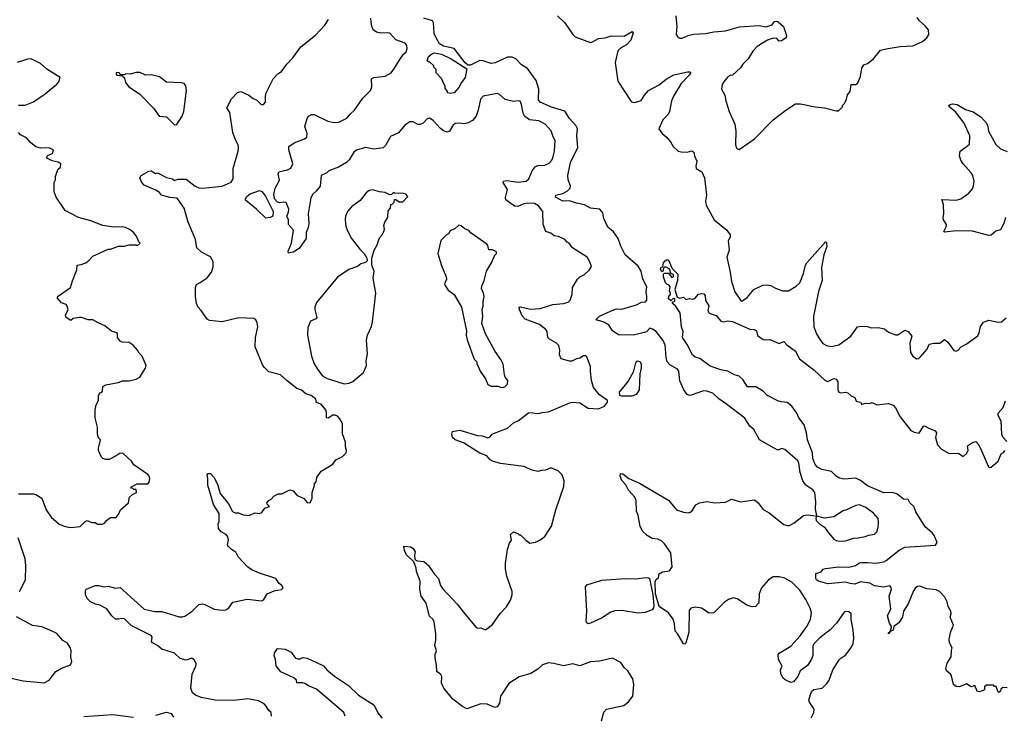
# Model space of a CAD drawing. Extents: x 2220520 to 2384350, y 721165 to 893491.
# Tile 226 of 256: x 2303136 to 2311589, y 844172 to 850142. Entities that reach past the tile are written whole.
import ezdxf

# ---------------------------------------------------------------- set-up
doc = ezdxf.new("R2010")
doc.units = 0

msp = doc.modelspace()

# ---------------------------------------------------------------- linework, layer by layer
at = {"layer": '0CON20XD'}
for points in [[(2305296.7, 844165), (2305295.9, 844195.9), (2305273.9, 844213.9), (2305251.7, 844251.7), (2305235, 844270), (2305185, 844296.2), (2305095, 844312), (2304975, 844299.2), (2304815, 844300.8), (2304695, 844324), (2304644.3, 844344.3), (2304618.8, 844365), (2304604.2, 844405), (2304616, 844525), (2304648.8, 844595), (2304650, 844615), (2304636.1, 844646.1), (2304615, 844661.2), (2304565, 844646.2), (2304515, 844660), (2304465, 844706), (2304355, 844738.5), (2304320.2, 844770.2), (2304276, 844795), (2304268, 844805), (2304269.2, 844820.8), (2304273.6, 844843.6), (2304265, 844856.7), (2304092.2, 844942.2), (2304035, 844999.2), (2304015.9, 845004.1), (2303985, 844996), (2303957.5, 844997.5), (2303927, 845027), (2303883.3, 845085), (2303825, 845118), (2303786.1, 845126.1), (2303742.5, 845145), (2303714.2, 845174.2), (2303700, 845205), (2303700, 845245), (2303710, 845255), (2303785, 845286.2), (2303815, 845286.2), (2303855, 845273.8), (2303895, 845280), (2303957.7, 845262.3), (2303999.3, 845269.3), (2304205, 845083.1), (2304295, 845061.9), (2304355, 845062.2), (2304505, 845017.9), (2304533.5, 845016.5), (2304555, 845022.9), (2304615, 845062), (2304644.2, 845095), (2304675, 845122.5), (2304705, 845128), (2304725, 845124), (2304805, 845084.3), (2304874.5, 845074.5), (2304905, 845077.1), (2304932, 845095), (2304966.1, 845143.9), (2305087.7, 845167.7), (2305215, 845153.3), (2305232.5, 845165), (2305260, 845215), (2305320.7, 845239.3), (2305385, 845252.5), (2305397.5, 845265), (2305386.4, 845286.4), (2305363.6, 845303.6), (2305336.1, 845346.1), (2305195, 845392.5), (2305135, 845417.5), (2305093.9, 845443.9), (2305010.7, 845530.7), (2304992.7, 845572.7), (2304954.4, 845594.4), (2304929.7, 845619.7), (2304921.2, 845635), (2304928, 845675), (2304924, 845705), (2304908.8, 845725), (2304866.1, 845746.1), (2304842.5, 845775), (2304840, 845815), (2304847.5, 845835), (2304847.5, 845905), (2304800.3, 845980.3), (2304751.7, 846148.3), (2304751.2, 846205), (2304744, 846235), (2304755, 846246.7), (2304775, 846247.5), (2304804, 846215), (2304835, 846156.7), (2304856.6, 846076.6), (2304927.6, 845987.6), (2304962.1, 845922.1), (2304985, 845910.8), (2305015, 845909.2), (2305055, 845892), (2305105, 845888), (2305155, 845908.8), (2305195, 845903.8), (2305215, 845911.2), (2305240.7, 845949.3), (2305280, 845965), (2305260, 845985), (2305257.5, 845995), (2305273.6, 846016.4), (2305295, 846027.5), (2305317, 846053), (2305355, 846072.5), (2305386.4, 846073.6), (2305455, 846107.5), (2305485, 846097.5), (2305515, 846062.5), (2305575, 846032.5), (2305605, 845997.5), (2305630, 845995), (2305647.5, 846035), (2305647.5, 846085), (2305667.5, 846145), (2305663, 846157), (2305680, 846175), (2305688.3, 846211.7), (2305725, 846267.5), (2305825, 846327.5), (2305850, 846365), (2305906.1, 846393.9), (2305937.5, 846425), (2305942.5, 846445), (2305933.3, 846475), (2305932.5, 846515), (2305907, 846587), (2305906.7, 846675), (2305885, 846716.7), (2305865, 846738.8), (2305845, 846748.8), (2305825, 846748.8), (2305785, 846722.5), (2305770, 846725), (2305770, 846775), (2305764.2, 846794.2), (2305725, 846842.5), (2305685, 846857.5), (2305677.5, 846885), (2305665, 846897.5), (2305637, 846917), (2305591.7, 846931.7), (2305555, 846962.5), (2305515.9, 846975.9), (2305431.2, 847041.2), (2305375, 847093.3), (2305275, 847120.8), (2305237, 847157), (2305223.3, 847175), (2305156.7, 847335), (2305160, 847415), (2305181.2, 847505), (2305175, 847540), (2305162.5, 847565), (2305145, 847576.2), (2305015.9, 847584.1), (2304875, 847550), (2304765, 847561.4), (2304745, 847570.8), (2304694.6, 847645), (2304665, 847677.1), (2304653.6, 847705), (2304645.6, 847765), (2304645.7, 847844.3), (2304655, 847870), (2304685, 847886.7), (2304745, 847926.7), (2304783.3, 847975), (2304798.3, 848021.7), (2304796.1, 848066.1), (2304775, 848106.2), (2304697.7, 848147.7), (2304656.7, 848185), (2304645.8, 848255), (2304583.1, 848405), (2304548.8, 848525), (2304489, 848609), (2304425.3, 848615.3), (2304353.8, 848635), (2304335, 848658), (2304305, 848680), (2304203.2, 848723.2), (2304184.5, 848744.5), (2304168, 848785), (2304177.5, 848805), (2304245, 848841.2), (2304265, 848846.2), (2304303, 848823), (2304315, 848826.7), (2304335, 848820), (2304395, 848788), (2304447, 848777), (2304465, 848763.3), (2304495, 848772.5), (2304565, 848772.9), (2304642, 848712), (2304675, 848698.9), (2304705, 848696.5), (2304875, 848714.4), (2304951.4, 848748.6), (2304969.6, 848775), (2304969.1, 848865), (2305012.1, 849015), (2305015.5, 849045), (2305012.7, 849065), (2304982.1, 849125), (2304965.4, 849175), (2304940, 849345), (2304913.3, 849385), (2304955, 849463.3), (2305005, 849517.5), (2305035, 849526.7), (2305102.5, 849495), (2305140, 849465), (2305170, 849455), (2305210, 849415), (2305230, 849415), (2305246.2, 849435), (2305246.2, 849485), (2305253.3, 849515), (2305311.2, 849635), (2305352.3, 849677.7), (2305385, 849696.7), (2305428.3, 849761.7), (2305480, 849815), (2305550.2, 849909.8), (2305675, 850008.8), (2305755.9, 850094.1), (2305786.4, 850143.6)], [(2308132, 844125), (2308151.2, 844198.8), (2308175, 844223.3), (2308323.6, 844256.4), (2308363, 844287), (2308401.2, 844335), (2308408, 844435), (2308398.8, 844485), (2308356.2, 844555), (2308325, 844583.3), (2308296.4, 844626.4), (2308225, 844662.5), (2308114.2, 844635.8), (2308035, 844632), (2307945, 844597.5), (2307885, 844614.2), (2307805, 844595.8), (2307722.3, 844617.7), (2307675, 844622), (2307625, 844606.2), (2307585, 844568), (2307525, 844531.2), (2307425, 844502.5), (2307336.7, 844445), (2307265, 844336.7), (2307254, 844275), (2307235, 844243.3), (2307215, 844240), (2307148.3, 844268.3), (2307095, 844271.2), (2306975, 844226.7), (2306936.4, 844246.4), (2306855, 844310), (2306777.5, 844405), (2306758.3, 844448.3), (2306760, 844505), (2306751.7, 844521.7), (2306718.3, 844548.3), (2306713, 844603), (2306703.3, 844665), (2306703.3, 844695), (2306713.3, 844725), (2306701.2, 844775), (2306708.3, 844818.3), (2306707.7, 844872.3), (2306694.3, 844975), (2306685, 844994), (2306653.3, 845023.3), (2306625.8, 845135), (2306583.3, 845195), (2306570, 845255), (2306573, 845323), (2306541.2, 845405), (2306540, 845435), (2306519.5, 845489.5), (2306457.9, 845547.9), (2306439.2, 845585), (2306432.5, 845625), (2306495, 845617.5), (2306514.2, 845605), (2306532.5, 845575), (2306525.6, 845545), (2306528.3, 845508.3), (2306547.3, 845497.3), (2306605, 845491.4), (2306645, 845457.5), (2306692.9, 845385), (2306731.1, 845345), (2306748.5, 845285), (2306765, 845259.2), (2306892.9, 845125), (2306946.9, 845056.9), (2307055, 844926.7), (2307065, 844920), (2307095, 844923.3), (2307135, 844906.7), (2307195, 844952.5), (2307260, 845045), (2307315, 845102.5), (2307350.7, 845159.3), (2307362.5, 845205), (2307362.5, 845235), (2307316.7, 845365), (2307306.7, 845425), (2307306.4, 845473.6), (2307324.1, 845595.9), (2307340.5, 845649.5), (2307357.5, 845675), (2307349.2, 845725), (2307375, 845746.2), (2307411.7, 845731.7), (2307425, 845720), (2307435, 845720), (2307480, 845675), (2307515, 845650), (2307565, 845657.5), (2307605, 845677.5), (2307643, 845707), (2307702.5, 845795), (2307738.8, 845935), (2307806.7, 846135), (2307810, 846185), (2307792.5, 846235), (2307758.8, 846268.8), (2307695, 846296.2), (2307650, 846275), (2307615, 846273.3), (2307585, 846263.3), (2307535, 846276), (2307465, 846307.5), (2307265, 846332), (2307194.3, 846354.3), (2307173.8, 846365), (2307145, 846398), (2307085, 846421.9), (2306945, 846509.2), (2306875, 846536.2), (2306852.9, 846555), (2306845.8, 846585), (2306852, 846608), (2306915, 846620), (2307065, 846572), (2307105, 846570), (2307156.4, 846553.6), (2307175, 846562.5), (2307192.5, 846585), (2307205, 846591.2), (2307324.4, 846635.6), (2307375, 846682.5), (2307417, 846703), (2307505, 846768), (2307525, 846771.2), (2307575, 846760.8), (2307605, 846764.2), (2307618.3, 846771.7), (2307675, 846777.5), (2307865, 846858), (2307885, 846860.8), (2307943.9, 846853.9), (2308015, 846808.8), (2308105, 846801.2), (2308157.5, 846825), (2308181.7, 846858.3), (2308182.5, 846875), (2308115, 846923.8), (2308062.5, 846985), (2308045.5, 847045.5), (2308035.7, 847124.3), (2308036.6, 847166.6), (2308005, 847247.5), (2307995, 847256.2), (2307975, 847256.2), (2307945, 847236.7), (2307915, 847232.5), (2307875, 847212.5), (2307855, 847210), (2307785, 847232.5), (2307770.5, 847265), (2307771.9, 847305), (2307764, 847345), (2307745.8, 847365.8), (2307685, 847398.8), (2307668.8, 847415), (2307663.8, 847465), (2307651.7, 847481.7), (2307598.8, 847525), (2307475, 847572.5), (2307450.7, 847600.7), (2307426.7, 847655), (2307424.2, 847675), (2307431.9, 847678.1), (2307525, 847658.8), (2307605, 847663.2), (2307712.1, 847697.9), (2307805, 847707.3), (2307845, 847717.5), (2307861.4, 847735), (2307879.2, 847785), (2307882.5, 847845), (2307925, 847916.2), (2307945, 847934.2), (2307985.5, 847954.5), (2308025, 847991.2), (2308044, 848025), (2308030.8, 848065), (2308008, 848105), (2307883.3, 848185), (2307853.9, 848223.9), (2307835, 848233.3), (2307816.1, 848256.1), (2307761.7, 848281.7), (2307725, 848286.2), (2307695, 848308.8), (2307652, 848325), (2307630, 848385), (2307628.1, 848495), (2307590, 848545), (2307555, 848563.3), (2307495, 848568.5), (2307465, 848562.5), (2307412.1, 848537.9), (2307385, 848541.9), (2307308.6, 848595), (2307307.3, 848615), (2307324.5, 848685), (2307288, 848745), (2307288.8, 848755), (2307315, 848761.4), (2307415, 848748.9), (2307483.2, 848756.8), (2307505.6, 848775), (2307536.7, 848845), (2307561.7, 848878.3), (2307585, 848890), (2307645.5, 848894.5), (2307680.3, 848909.7), (2307703.8, 848935), (2307712.7, 848957.3), (2307727.1, 849015), (2307733.8, 849105), (2307715, 849137.5), (2307698.3, 849188.3), (2307646, 849245), (2307592.5, 849275), (2307512.4, 849282.4), (2307471.4, 849311.4), (2307458.5, 849338.5), (2307444.2, 849415), (2307432.3, 849442.3), (2307415.9, 849445.9), (2307375, 849439.4), (2307305, 849457.5), (2307255, 849501.2), (2307235, 849508.8), (2307115, 849484.4), (2307090.7, 849459.3), (2307073.3, 849365), (2307055.8, 849315), (2307023.1, 849276.9), (2306985, 849255.8), (2306955, 849248), (2306905, 849254), (2306875, 849250), (2306855.7, 849234.3), (2306826.2, 849185), (2306805, 849178), (2306775, 849188), (2306748.7, 849208.7), (2306686.3, 849276.3), (2306655, 849296), (2306635, 849292), (2306598.8, 849255), (2306575, 849241.4), (2306555, 849242.9), (2306515, 849264.2), (2306485, 849264), (2306442.4, 849237.6), (2306388, 849172), (2306320.2, 849139.8), (2306277.1, 849062.9), (2306256.6, 849043.4), (2306175, 849029.4), (2306105, 849044.4), (2306028.9, 849021.1), (2306004.2, 849005), (2305965, 848940), (2305942.2, 848917.8), (2305872, 848875), (2305790.8, 848845), (2305772.8, 848827.2), (2305723.8, 848805), (2305716.5, 848713.5), (2305680.9, 848669.1), (2305651.2, 848645), (2305635, 848612.5), (2305612.9, 848475), (2305617.9, 848392.1), (2305612.4, 848357.6), (2305596, 848315), (2305596.7, 848265), (2305535, 848178), (2305485, 848146.7), (2305445, 848137.5), (2305441.2, 848155), (2305470.8, 848225), (2305488, 848335), (2305443.3, 848385), (2305443.8, 848425), (2305430, 848455), (2305445, 848490), (2305446.1, 848516.1), (2305423.6, 848573.6), (2305397.3, 848577.3), (2305365, 848570), (2305345, 848579.1), (2305324.2, 848605), (2305318.3, 848641.7), (2305328.5, 848695), (2305365.8, 848765), (2305356.2, 848815), (2305360, 848835), (2305435, 848852.9), (2305465, 848868.8), (2305480, 848905), (2305446.9, 849025), (2305446, 849054), (2305493.3, 849085), (2305581.3, 849118.7), (2305600, 849135), (2305602.9, 849165), (2305582.5, 849225), (2305604.2, 849295), (2305615.8, 849314.2), (2305640.3, 849329.7), (2305665, 849329.4), (2305781.4, 849271.4), (2305835, 849258.4), (2305875, 849263.7), (2305945, 849298), (2305975, 849334.4), (2306011.4, 849365), (2306082.8, 849467.2), (2306148.9, 849535), (2306157.8, 849565), (2306156.2, 849635), (2306175, 849647.1), (2306275, 849657.5), (2306323.8, 849685), (2306355, 849726.2), (2306398.3, 849801.7), (2306430, 849845), (2306455, 849867.5), (2306463.6, 849893.6), (2306459.5, 849919.5), (2306445, 849940), (2306365, 849968.8), (2306312.5, 850025), (2306295, 850029.2), (2306235, 850025.5), (2306200, 850035), (2306170.6, 850055), (2306155.5, 850095), (2306151.1, 850155)], [(2309930.5, 844149.5), (2309954, 844195), (2309955.8, 844225), (2309916, 844285), (2309910, 844305), (2309933.9, 844376.1), (2309955, 844393.3), (2310025, 844406.2), (2310065.6, 844444.4), (2310084, 844475), (2310117.6, 844562.4), (2310172.4, 844647.6), (2310185, 844662), (2310229.7, 844690.3), (2310269.2, 844745), (2310290.8, 844785), (2310297.3, 844832.7), (2310291.4, 844905), (2310274.3, 844995), (2310274.1, 845044.1), (2310255, 845061.2), (2310227, 845063), (2310215, 845057.5), (2310147.3, 844962.7), (2310094.2, 844905), (2310005, 844835.7), (2309952.5, 844785), (2309944.2, 844765), (2309945.9, 844684.1), (2309935, 844652.5), (2309899.5, 844600.5), (2309837, 844553), (2309817.5, 844505), (2309779.3, 844460.7), (2309755, 844452.5), (2309707, 844477), (2309687.5, 844495), (2309670.7, 844530.7), (2309667, 844563), (2309682.5, 844595), (2309651.2, 844651.2), (2309646.7, 844695), (2309655, 844706.7), (2309755, 844765.8), (2309835.6, 844855), (2309892.9, 844935), (2309924.3, 844995), (2309932.5, 845055), (2309921.9, 845091.9), (2309885.5, 845165.5), (2309835, 845246.2), (2309764, 845315), (2309705, 845348.5), (2309655, 845359.1), (2309605, 845360), (2309565, 845335.6), (2309504.4, 845265), (2309484.2, 845214.2), (2309482.9, 845137.1), (2309454.2, 845105.8), (2309425, 845101.9), (2309385, 845114.4), (2309295, 845172.9), (2309265, 845179.4), (2309221.2, 845165), (2309186.6, 845143.4), (2309095, 845050.8), (2309055, 845050), (2308990.5, 845090.5), (2308935, 845098.9), (2308897.9, 845092.1), (2308882.5, 845072.5), (2308880, 844885), (2308855, 844792.5), (2308845, 844782.5), (2308835, 844786.7), (2308787, 844867), (2308762.5, 844895), (2308757.8, 844957.8), (2308745, 844996.7), (2308705, 845051.4), (2308627.3, 845105), (2308595.3, 845215.3), (2308591.2, 845318.8), (2308596.7, 845333.3), (2308621.4, 845355), (2308625.8, 845385), (2308655, 845402.2), (2308715, 845412), (2308738.8, 845445), (2308725.6, 845565), (2308670.8, 845645), (2308645, 845670), (2308615, 845683.8), (2308565, 845688.8), (2308522.5, 845715), (2308485, 845750), (2308463.6, 845793.6), (2308445, 845890), (2308430, 845925), (2308427.5, 846015), (2308416.7, 846045), (2308363.4, 846103.4), (2308340.5, 846150.5), (2308306.8, 846186.8), (2308291.2, 846225), (2308294, 846246), (2308315, 846243.8), (2308364.3, 846204.3), (2308456.7, 846165), (2308705, 846018.8), (2308775, 845934.2), (2308835, 845914.2), (2308875, 845908.8), (2308892.5, 845915), (2308906.7, 845925), (2308940.7, 845979.3), (2308973.6, 845996.4), (2309035, 846006.2), (2309105, 845996.7), (2309195, 846000), (2309246.4, 846026.4), (2309325, 846003.3), (2309445, 846020), (2309475, 845996.2), (2309518.3, 845938.3), (2309570.6, 845910.6), (2309695, 845810.8), (2309725, 845800.8), (2309745, 845802), (2309785, 845824), (2309864.3, 845885.7), (2309905, 845893.8), (2309980, 845880), (2309970, 845865), (2309972.5, 845845), (2310002.5, 845815), (2310045, 845787.5), (2310070.7, 845750.7), (2310125, 845683.8), (2310145, 845672), (2310175.8, 845665.8), (2310225, 845668), (2310295, 845691.2), (2310335, 845693.8), (2310394.1, 845705.9), (2310425, 845718.8), (2310475, 845726.2), (2310494.2, 845745.8), (2310505.6, 845784.4), (2310510, 845825), (2310505, 845860), (2310465, 845906.2), (2310400, 845955), (2310345, 845978.8), (2310315, 845973.8), (2310235, 845936), (2310205, 845928), (2310124.2, 845875.8), (2310045, 845862.5), (2309980, 845880), (2309968.6, 845945), (2309971.4, 846005), (2309961.1, 846085), (2309946.2, 846106.2), (2309886.5, 846146.5), (2309859.2, 846185), (2309837.3, 846255), (2309826.2, 846335), (2309816.9, 846355), (2309705, 846453.8), (2309679.3, 846460.7), (2309645, 846447.5), (2309613.6, 846463.6), (2309486.8, 846536.8), (2309440, 846625), (2309405, 846654), (2309362.6, 846722.6), (2309205, 846843.1), (2309137, 846887), (2309085.5, 846935.5), (2309035, 846954.2), (2309007.3, 846957.3), (2308900.3, 846919.7), (2308885, 846917.1), (2308865, 846925.8), (2308838.5, 846965), (2308802.6, 847042.6), (2308795, 847126), (2308782.2, 847142.2), (2308718.8, 847178.8), (2308695, 847206), (2308685.4, 847245), (2308677.6, 847347.6), (2308659.6, 847389.6), (2308599.2, 847465), (2308567.4, 847487.4), (2308545, 847493.8), (2308516.9, 847463.1), (2308496.1, 847456.1), (2308405, 847433.2), (2308276.4, 847436.4), (2308225, 847470.6), (2308194.6, 847524.6), (2308145, 847550), (2308082.5, 847565), (2308113, 847597), (2308208.3, 847641.7), (2308260.7, 847659.3), (2308305, 847658), (2308334.8, 847664.8), (2308430.5, 847695), (2308475, 847717.3), (2308509.1, 847720.9), (2308519.2, 847735), (2308520.8, 847765), (2308512.9, 847805), (2308519.3, 847849.3), (2308486.5, 847915), (2308471.1, 847985), (2308445, 848025.8), (2308334.2, 848125), (2308297.4, 848197.4), (2308273.3, 848265), (2308235, 848320.8), (2308185, 848361.4), (2308150, 848435), (2308142, 848485), (2308116.9, 848516.9), (2308035, 848523.1), (2307983.8, 848553.8), (2307915, 848567.8), (2307855, 848588.5), (2307797.5, 848585), (2307735, 848620), (2307737.5, 848635), (2307799.5, 848650.5), (2307837.7, 848672.3), (2307863.2, 848696.8), (2307865.6, 848715), (2307845, 848766.2), (2307841.8, 848805), (2307865, 848917.5), (2307926.8, 849045), (2307919.1, 849145), (2307924.7, 849205), (2307910.9, 849235), (2307855.8, 849295), (2307815, 849358.2), (2307700.6, 849390.6), (2307605, 849433.3), (2307591.2, 849455), (2307592.2, 849545), (2307569.5, 849619.5), (2307494.3, 849724.3), (2307444.7, 849754.7), (2307395, 849806.7), (2307365, 849820), (2307325, 849819.1), (2307217.2, 849772.8), (2307185, 849765.3), (2307115, 849788), (2307085, 849790.4), (2307005, 849751.1), (2306985, 849750.9), (2306961, 849771), (2306864.6, 849894.6), (2306774, 849915), (2306741.2, 849935), (2306710, 849985), (2306695, 850024), (2306688.9, 850115), (2306681.1, 850131.1), (2306605, 850155.3)], [(2307754.2, 850175), (2307816, 850116), (2307884.6, 850015), (2307905, 849995.5), (2308035, 849946.9), (2308055, 849951.9), (2308105, 849981.9), (2308163.2, 849986.8), (2308215, 850004.3), (2308325, 850000.8), (2308395, 850040), (2308403.8, 850025), (2308381.9, 849965), (2308346.7, 849925), (2308295, 849897.9), (2308271.5, 849875), (2308248.5, 849775), (2308272.5, 849615), (2308385, 849441.2), (2308405, 849432), (2308425, 849432.9), (2308471.8, 849448.2), (2308500.5, 849495), (2308535, 849534.4), (2308626.7, 849583.3), (2308685, 849630.6), (2308750.9, 849669.1), (2308870, 849695), (2308890, 849695), (2308898, 849688), (2308884, 849665), (2308814.6, 849595.4), (2308748.1, 849485), (2308732.2, 849445), (2308713.3, 849355), (2308702.2, 849327.8), (2308657.9, 849282.1), (2308624, 849205), (2308650.8, 849165), (2308685, 849138), (2308723.8, 849095), (2308745, 849053.8), (2308788.8, 849015), (2308815, 849006.9), (2308865, 849004), (2308905, 849016.7), (2308924.2, 849005), (2308928.8, 848975), (2308948.3, 848928.3), (2308940.6, 848885), (2308944.4, 848865), (2308991.4, 848835), (2309015.5, 848785), (2309032.9, 848635), (2309023.1, 848585), (2309030.4, 848550.4), (2309099.4, 848425), (2309205, 848338.1), (2309234.4, 848295), (2309235.6, 848275), (2309217.8, 848245), (2309225.9, 848164.1), (2309207.5, 848105), (2309234.3, 847975.7), (2309245.5, 847895.5), (2309276, 847805), (2309323.3, 847735), (2309335, 847727.5), (2309380.9, 847759.1), (2309439.2, 847825), (2309515, 847863.1), (2309555, 847865.8), (2309585, 847860.8), (2309625, 847838), (2309685, 847815.8), (2309735, 847814.4), (2309802.5, 847855), (2309834.4, 847885), (2309865.6, 847965), (2309882, 848035), (2309895, 848056.7), (2310055, 848236.7), (2310062, 848225), (2310064.4, 848194.4), (2310040.4, 848125), (2310020.4, 848015), (2310024.5, 847905), (2309995, 847810), (2309951.4, 847595), (2309954.3, 847505), (2309975.8, 847445), (2310005, 847396.7), (2310032.3, 847362.3), (2310062.5, 847345), (2310105, 847335.8), (2310168.3, 847351.7), (2310270, 847425), (2310327.5, 847505), (2310355, 847512.5), (2310415, 847507.5), (2310447, 847497), (2310505, 847500), (2310559.3, 847489.3), (2310595, 847460), (2310655, 847436.7), (2310675, 847436.7), (2310735, 847477.5), (2310765, 847466.7), (2310796.2, 847425), (2310776.7, 847365), (2310783.8, 847285), (2310803.8, 847255), (2310835, 847232), (2310855, 847233.8), (2310866.7, 847245), (2310926.1, 847313.9), (2310945, 847357.5), (2310985, 847366.7), (2311035, 847366.2), (2311075, 847396.7), (2311105, 847375.6), (2311155, 847302.2), (2311175, 847297.8), (2311192, 847305), (2311218, 847335), (2311262.3, 847357.7), (2311361.7, 847428.3), (2311373.8, 847455), (2311385, 847510), (2311410, 847545), (2311455, 847562.5), (2311535, 847546.7), (2311565, 847550), (2311605.9, 847584.1)], [(2308768.5, 850175), (2308778.8, 850085), (2308773.3, 850015), (2308785, 849992.5), (2308803, 849983), (2308823, 849983), (2308875, 850006.7), (2308921.7, 850018.3), (2309023.9, 850023.9), (2309095, 850038), (2309194.5, 850045.5), (2309315, 850079.5), (2309485, 850092.5), (2309545, 850080), (2309595, 850097.5), (2309615, 850126.7), (2309635, 850128.8), (2309647.5, 850125), (2309692.5, 850085), (2309720, 850005), (2309715, 849987.5), (2309675, 849961.2), (2309655, 849957.5), (2309635, 849980), (2309605, 849983.3), (2309555, 849966.7), (2309467, 849913), (2309428.9, 849871.1), (2309388.6, 849805), (2309345, 849760.8), (2309325, 849729.2), (2309255, 849666.2), (2309235, 849662.9), (2309215, 849650.8), (2309180.2, 849609.8), (2309167.5, 849585), (2309162, 849545), (2309190.8, 849495), (2309199.4, 849445), (2309228, 849355), (2309274.3, 849245.7), (2309284.3, 849185), (2309280.8, 849075), (2309285, 849052.5), (2309295, 849032.5), (2309311.7, 849028.3), (2309396.7, 849085), (2309445, 849120), (2309605, 849282), (2309713.2, 849366.8), (2309795, 849420), (2309839.5, 849419.5), (2309963.9, 849393.9), (2310045, 849386.7), (2310145, 849360), (2310165, 849360), (2310200, 849395), (2310200, 849405), (2310217, 849423), (2310235, 849460), (2310243.9, 849496.1), (2310266.7, 849525), (2310273.9, 849586.1), (2310315, 849586.2), (2310331.2, 849598.8), (2310355.7, 849655), (2310365.6, 849725), (2310384.4, 849755.6), (2310413.6, 849766.4), (2310465, 849807.5), (2310525, 849880), (2310575, 849893.3), (2310695, 849911.2), (2310805, 849918), (2310885.6, 849954.4), (2310925, 849986.2), (2310940.8, 850015), (2310937.1, 850055), (2310908.2, 850088.2), (2310860.8, 850130.8), (2310842, 850162)], [(2303127, 849407), (2303183, 849407), (2303255, 849437.5), (2303355, 849506.7), (2303455, 849590), (2303470.7, 849609.3), (2303482.5, 849645), (2303368.3, 849718.3), (2303315, 849765.8), (2303235, 849806.2), (2303205, 849802), (2303115, 849776)], [(2306835, 849507.5), (2306810, 849515), (2306810, 849525), (2306790, 849555), (2306790, 849575), (2306780, 849585), (2306758.3, 849638.3), (2306710, 849685), (2306710, 849715), (2306690, 849735), (2306690, 849745), (2306655, 849780), (2306645, 849780), (2306635, 849790), (2306644.3, 849825), (2306671.2, 849845), (2306695, 849856.4), (2306756.7, 849845), (2306840, 849805), (2306975, 849720), (2306960, 849645), (2306927.7, 849602.3), (2306905, 849558.8), (2306865, 849514.2), (2306835, 849507.5)], [(2304465, 849240), (2304485, 849242.5), (2304531.4, 849315), (2304545.6, 849355), (2304568, 849535), (2304562.5, 849575), (2304547.5, 849595), (2304525, 849601.2), (2304395, 849606.7), (2304335, 849651.2), (2304265, 849668), (2304215, 849666.7), (2304168.3, 849688.3), (2304135, 849688.8), (2304085, 849673.3), (2304045, 849677.5), (2304035, 849670), (2304005, 849670), (2303990, 849685), (2303965, 849690), (2303963.3, 849675), (2303970, 849665), (2304015, 849660), (2304028.3, 849648.3), (2304037, 849637), (2304043.9, 849603.9), (2304073.3, 849565), (2304165.9, 849505.9), (2304285, 849383.3), (2304334.1, 849314.1), (2304395, 849308.8), (2304465, 849240)], [(2311598.1, 848445), (2311585, 848393.3), (2311555, 848338.8), (2311515, 848326.7), (2311475, 848293.3), (2311455, 848291.2), (2311315, 848326.2), (2311175, 848330), (2311075, 848317.5), (2311070, 848325), (2311090, 848365), (2311092.5, 848385), (2311067.5, 848425), (2311063.6, 848443.6), (2311070, 848475), (2311066.2, 848556.2), (2311051.7, 848598.3), (2311175, 848592.5), (2311215, 848603.3), (2311285, 848653.3), (2311315, 848690), (2311325.8, 848715), (2311331.4, 848755), (2311317.5, 848805), (2311305, 848828.8), (2311234.5, 848904.5), (2311216, 848935), (2311204, 848975), (2311211.2, 849015), (2311260.5, 849049.5), (2311290.6, 849075), (2311293.5, 849145), (2311244, 849255), (2311170.6, 849350.6), (2311116.7, 849395), (2311113.8, 849405), (2311123.3, 849415), (2311145, 849420), (2311185, 849413.1), (2311255, 849370.8), (2311321.7, 849351.7), (2311388, 849308), (2311435.8, 849255), (2311448.6, 849225), (2311454, 849185), (2311515, 849070), (2311555, 849034.4), (2311615, 849011.9)], [(2303588.3, 847901.7), (2303627.5, 847995), (2303630, 848035), (2303665, 848040), (2303703.6, 848056.4), (2303733, 848077), (2303765, 848112.5), (2303895, 848173.3), (2303915, 848173.3), (2303985, 848197.5), (2304031.7, 848198.3), (2304075, 848210), (2304135, 848210), (2304145, 848200), (2304170, 848225), (2304160, 848235), (2304140, 848285), (2304112.5, 848315), (2304090, 848335), (2304045, 848357.5), (2304015, 848363.3), (2303945, 848360), (2303850, 848375), (2303746.4, 848416.4), (2303640, 848445), (2303525.8, 848505.8), (2303449.3, 848619.3), (2303432.5, 848665), (2303433.3, 848745), (2303443, 848767), (2303443.6, 848796.4), (2303463.9, 848856.1), (2303486.2, 848875), (2303488, 848905), (2303465, 848919.4), (2303415, 848930), (2303375, 848950), (2303366.7, 848965), (2303379.3, 848980.7), (2303417.5, 848995), (2303427.5, 849025), (2303385, 849042.5), (2303315, 849040), (2303275, 849050), (2303228.8, 849088.8), (2303195, 849127.5), (2303176.4, 849136.4), (2303142.5, 849155), (2303126.7, 849175)], [(2305248.8, 848438.8), (2305170, 848515), (2305075, 848592.5), (2305073.8, 848605), (2305087.1, 848625), (2305115, 848647.9), (2305194.2, 848675), (2305215, 848668), (2305245, 848626.5), (2305312, 848495), (2305308.9, 848455), (2305285, 848443.1), (2305248.8, 848438.8)], [(2305923, 847017), (2305965, 847023.3), (2305995, 847036.7), (2306087.5, 847115), (2306112.5, 847175), (2306110, 847215), (2306123.3, 847275), (2306113, 847393), (2306122.5, 847435), (2306155, 847510), (2306165, 847550), (2306194.4, 847795), (2306170, 847925), (2306178.6, 847985), (2306158, 848035), (2306160, 848095), (2306180, 848165), (2306205, 848210), (2306225, 848270), (2306247.5, 848295), (2306262.5, 848325), (2306267.5, 848345), (2306262.5, 848375), (2306270, 848405), (2306297, 848443), (2306298.3, 848501.7), (2306320, 848525), (2306323, 848557), (2306335, 848560), (2306350, 848575), (2306355, 848600), (2306365, 848600), (2306395, 848580), (2306425, 848580), (2306467.5, 848625), (2306450, 848645), (2306431.7, 848651.7), (2306352.5, 848652.5), (2306345, 848657.5), (2306328.3, 848641.7), (2306315, 848640), (2306275, 848657.5), (2306225, 848663.3), (2306165, 848681.2), (2306135, 848676.7), (2306110, 848655), (2306059.5, 848590.5), (2305985, 848536), (2305951.2, 848495), (2305932, 848455), (2305928.8, 848425), (2305935, 848370), (2305948.8, 848328.8), (2305985, 848263.3), (2306055, 848172.5), (2306092.5, 848135), (2306116.7, 848095), (2306117.7, 848072.3), (2306105, 848058.8), (2306064.1, 848045.9), (2306035, 848023.3), (2305961.7, 847998.3), (2305865, 847933.3), (2305683.9, 847716.1), (2305668.8, 847675), (2305668.8, 847655), (2305686.2, 847585), (2305677.5, 847575), (2305633.3, 847555), (2305610.7, 847499.3), (2305606.7, 847435), (2305640, 847255), (2305665, 847187.5), (2305698.8, 847135), (2305736.1, 847086.1), (2305775, 847063.3), (2305923, 847017)], [(2307285, 846986.7), (2307305, 846993.3), (2307322.5, 847015), (2307326.7, 847045), (2307303.3, 847075), (2307296.7, 847095), (2307286.4, 847186.4), (2307267.5, 847225), (2307216.7, 847295), (2307133.8, 847445), (2307103.8, 847535), (2307112, 847595), (2307106.2, 847655), (2307116.2, 847685), (2307113.9, 847723.9), (2307122.5, 847765), (2307119.2, 847795), (2307101.2, 847835), (2307103.8, 847853.8), (2307124, 847905), (2307144, 847985), (2307186.1, 848053.9), (2307215, 848120), (2307230, 848135), (2307228.3, 848148.3), (2307196.4, 848166.4), (2307165, 848167.5), (2307156.2, 848205), (2307146.7, 848215), (2307011.2, 848311.2), (2306992.3, 848332.3), (2306956.4, 848346.4), (2306925, 848372.5), (2306905, 848377.5), (2306875, 848350), (2306830.7, 848329.3), (2306816.4, 848303.6), (2306800, 848295), (2306755, 848250), (2306747.5, 848235), (2306726.7, 848135), (2306756.2, 848033.8), (2306798.6, 847935), (2306799.2, 847915), (2306784.4, 847875.6), (2306791.4, 847855), (2306815, 847820), (2306865, 847783.3), (2306930, 847675), (2306973, 847473), (2306970, 847435), (2306977.5, 847395), (2307038.3, 847228.3), (2307060, 847205), (2307060, 847185), (2307070, 847175), (2307090, 847125), (2307135, 847060), (2307155, 847012.5), (2307185, 846997.5), (2307245, 846997.5), (2307265, 846987.5), (2307285, 846986.7)], [(2311615, 844407.5), (2311575, 844410), (2311560, 844395), (2311555, 844380), (2311545, 844370), (2311535, 844370), (2311518.3, 844418.3), (2311505, 844420), (2311495, 844430), (2311435, 844430), (2311420, 844415), (2311418.3, 844391.7), (2311375, 844372.5), (2311355, 844380), (2311335, 844427.5), (2311305, 844417.5), (2311265, 844442.5), (2311205, 844416.2), (2311175, 844418.8), (2311152.5, 844435), (2311135, 844510), (2311127.5, 844525), (2311093.9, 844553.9), (2311087.5, 844575), (2311099.3, 844620.7), (2311133.8, 844675), (2311137, 844727), (2311141.7, 844751.7), (2311117.5, 844795), (2311116.7, 844825), (2311129.5, 844890.5), (2311152.5, 844945), (2311124.1, 845014.1), (2311132.5, 845045), (2311130, 845065), (2311108, 845105), (2311097.5, 845145), (2311077.5, 845185), (2311033.6, 845233.6), (2311005, 845247.8), (2310925, 845257.1), (2310865, 845280), (2310845, 845278), (2310825, 845264), (2310808.3, 845241.7), (2310765, 845127.5), (2310723.8, 845065), (2310716, 845015), (2310683, 844967), (2310640, 844935), (2310635, 844902.5), (2310610, 844890), (2310595, 844872.5), (2310595, 844880), (2310610, 844890), (2310620, 844925), (2310620, 844935), (2310602.5, 844962.5), (2310586.2, 845025), (2310613.8, 845085), (2310600, 845195), (2310619.2, 845255), (2310617.3, 845267.3), (2310605, 845283.3), (2310555, 845272), (2310475, 845284.3), (2310435.8, 845305.8), (2310415, 845308), (2310355, 845318), (2310305, 845298.8), (2310265, 845302), (2310225, 845313.8), (2310075, 845300.8), (2309995, 845323.1), (2309976.2, 845335), (2309970, 845345), (2309971.7, 845388.3), (2310017, 845403), (2310033.6, 845426.4), (2310055, 845433.3), (2310165, 845447.5), (2310255, 845443.1), (2310312.7, 845457.3), (2310345, 845480), (2310362.3, 845482.3), (2310415, 845484.3), (2310485, 845477.5), (2310555, 845490), (2310575, 845499.2), (2310685, 845590), (2310736, 845614), (2310997, 845633), (2311012.5, 845655), (2310986.2, 845715), (2310972, 845735), (2310910.6, 845790.6), (2310829.6, 845919.6), (2310811.3, 845965), (2310777.5, 845995), (2310765, 846024.3), (2310725, 846028), (2310665, 846072.2), (2310625, 846084.1), (2310555, 846082.7), (2310415, 846142.4), (2310355, 846188.1), (2310315, 846207.6), (2310215, 846199.1), (2310175, 846206.5), (2310145, 846223.1), (2310105, 846264.5), (2310021.5, 846281.5), (2309985, 846301.1), (2309965, 846324.2), (2309945.8, 846375), (2309941.1, 846425), (2309900, 846535), (2309891.8, 846595), (2309871.1, 846665), (2309825.6, 846725), (2309806.9, 846765), (2309765, 846825.6), (2309725, 846856.9), (2309673, 846863), (2309645, 846870.4), (2309550.2, 846920.2), (2309518.8, 846955), (2309455, 846990.6), (2309385, 846991.2), (2309343.1, 847055), (2309313, 847083), (2309273.8, 847095), (2309215, 847125.8), (2309155, 847136.9), (2309065, 847167.1), (2308974.4, 847234.4), (2308935, 847245.8), (2308912.9, 847265), (2308866, 847355), (2308826.2, 847415), (2308833.3, 847465), (2308816.7, 847505), (2308807.5, 847625), (2308766.4, 847686.4), (2308740, 847705), (2308741.7, 847718.3), (2308760, 847725), (2308760, 847745), (2308745, 847750), (2308725, 847730), (2308707, 847747), (2308710, 847765), (2308722.5, 847785), (2308721.7, 847801.7), (2308713.3, 847815), (2308719.3, 847849.3), (2308713, 847863), (2308691.7, 847871.7), (2308680, 847885), (2308663.8, 847935), (2308662.5, 847957.5), (2308672.5, 847967.5), (2308707, 847967), (2308735, 847930), (2308750, 847935), (2308750, 847955), (2308731.7, 847961.7), (2308722.5, 847972.5), (2308721.7, 847991.7), (2308713, 848003), (2308685, 848016.7), (2308672.5, 848017.5), (2308661.7, 848008.3), (2308658.3, 847981.7), (2308645, 847980), (2308637.5, 848005), (2308643.6, 848016.4), (2308658.3, 848021.7), (2308663.3, 848055), (2308676.4, 848073.6), (2308695, 848082.5), (2308705, 848077.5), (2308737.5, 848007.5), (2308787, 847957), (2308782.5, 847905), (2308760, 847825), (2308781.7, 847761.7), (2308803.3, 847753.3), (2308835, 847760), (2308855, 847740), (2308885, 847750), (2308915, 847743.8), (2308931.2, 847748.8), (2308965, 847786.2), (2308993.3, 847793.3), (2309008.3, 847788.3), (2309020, 847775), (2309022.3, 847732.3), (2309052.5, 847685), (2309043.3, 847645), (2309053.9, 847623.9), (2309115, 847603.8), (2309155, 847553.3), (2309175, 847550), (2309215, 847558.8), (2309255, 847552.5), (2309405, 847486.2), (2309445, 847483.3), (2309460.7, 847470.7), (2309470.7, 847430.7), (2309518.3, 847398.3), (2309535, 847393.3), (2309575, 847397.5), (2309655, 847363.3), (2309695, 847380), (2309720.9, 847350.9), (2309797, 847297), (2309830, 847230), (2309956.7, 847135), (2310051.2, 847045), (2310075, 847037.5), (2310125, 847062), (2310145.8, 847055.8), (2310160, 847035), (2310158.8, 846965), (2310167.5, 846945), (2310185, 846940), (2310225, 846946.2), (2310245, 846940), (2310275, 846912.5), (2310305, 846900), (2310317, 846867), (2310355, 846860), (2310365, 846840), (2310395, 846850), (2310431.7, 846848.3), (2310455, 846857.5), (2310495, 846837.5), (2310595, 846848.8), (2310634.2, 846834.2), (2310655, 846811.2), (2310694.1, 846734.1), (2310786.7, 846615), (2310815, 846600.8), (2310858, 846592), (2310895, 846652.5), (2310905, 846657.5), (2310940, 846635), (2310995, 846613.3), (2311006.2, 846595), (2310998, 846555), (2311014.3, 846494.3), (2311050, 846455), (2311115, 846417.5), (2311195, 846422.5), (2311237, 846393), (2311265, 846420), (2311280, 846445), (2311272.5, 846485), (2311315, 846512.5), (2311345, 846522.5), (2311367.5, 846495), (2311397.2, 846437.2), (2311452.9, 846305), (2311465, 846298.8), (2311477.3, 846302.7), (2311535.8, 846354.2), (2311562.5, 846415), (2311583, 846427), (2311592.5, 846445)], [(2303125, 846071.4), (2303255, 846072.2), (2303275, 846066.7), (2303327.1, 846035), (2303364, 845935), (2303405, 845873.3), (2303475, 845813.8), (2303525, 845793.3), (2303575, 845783.3), (2303655, 845793.3), (2303695, 845832.5), (2303715, 845842.5), (2303755, 845827.5), (2303787, 845827), (2303805, 845812.5), (2303845, 845812.5), (2303865, 845820), (2303882.5, 845845), (2303915, 845870), (2303965, 845870), (2303988.3, 845901.7), (2304002.5, 845935), (2304070, 845995), (2304080, 846045), (2304103, 846067), (2304140, 846085), (2304135, 846110), (2304115, 846110), (2304108.3, 846118.3), (2304095, 846120), (2304090, 846130), (2304145, 846157.5), (2304235, 846160), (2304247, 846173), (2304252.5, 846205), (2304247.5, 846225), (2304235, 846237.5), (2304115, 846322.5), (2304095, 846352.5), (2304025, 846417.5), (2303998.3, 846421.7), (2303965, 846397.5), (2303905, 846367.5), (2303875, 846367.5), (2303850, 846375), (2303837, 846387), (2303825, 846420), (2303813.8, 846445), (2303813.6, 846463.6), (2303830, 846535), (2303813, 846553), (2303802.5, 846585), (2303802.5, 846645), (2303782.5, 846725), (2303782.5, 846795), (2303793, 846837), (2303812.5, 846875), (2303812.5, 846915), (2303825, 846940), (2303840, 846945), (2303847.5, 846955), (2303850, 846995), (2303875, 847007.5), (2303981.7, 847028.3), (2304018.3, 847041.7), (2304075, 847043.3), (2304135, 847057.5), (2304167.5, 847075), (2304215, 847150), (2304222.5, 847175), (2304187.5, 847255), (2304160.7, 847280.7), (2304147.5, 847305), (2304109.3, 847349.3), (2304075, 847372.5), (2304015, 847373.8), (2304000.7, 847380.7), (2303976.7, 847415), (2303976.7, 847445), (2303970, 847455), (2303925, 847470), (2303865.7, 847515.7), (2303809.3, 847539.3), (2303765, 847566.7), (2303725, 847566.7), (2303666.1, 847586.1), (2303646.4, 847586.4), (2303595, 847576.7), (2303575, 847560), (2303535, 847587.5), (2303530, 847605), (2303551.2, 847655), (2303543.6, 847683.6), (2303535, 847696.7), (2303495, 847713.3), (2303456.7, 847755), (2303465, 847770), (2303572.5, 847845), (2303588.3, 847901.7)], [(2308303.6, 846913.6), (2308395, 846913.8), (2308435, 846927.5), (2308456.1, 846963.9), (2308461.7, 847101.7), (2308473.6, 847153.6), (2308473.6, 847183.6), (2308465, 847202.5), (2308445, 847210), (2308431.7, 847208.3), (2308422.3, 847197.7), (2308403, 847117), (2308360.5, 847039.5), (2308282.5, 846945), (2308285, 846920), (2308303.6, 846913.6)], [(2311611.7, 846521.7), (2311575, 846560), (2311568.8, 846585), (2311563.3, 846695), (2311536.7, 846745), (2311536.7, 846765), (2311580, 846815), (2311598.3, 846871.7)], [(2303135.5, 845234.5), (2303185.8, 845334.2), (2303190, 845455), (2303182, 845515), (2303124, 845695)], [(2308015, 844958), (2308004.2, 844965), (2308000.3, 844980.3), (2308004.4, 845065), (2307994.6, 845275), (2308005, 845290.6), (2308135, 845332.7), (2308335, 845345.3), (2308425, 845344.6), (2308515.4, 845355.4), (2308533.1, 845353.1), (2308543.1, 845345), (2308570.5, 845205), (2308579.4, 845115), (2308578.2, 845095), (2308565, 845077.5), (2308505, 845054.2), (2308445, 845049.7), (2308305, 845072.4), (2308245, 845069.6), (2308211.9, 845058.1), (2308132, 845005), (2308035, 844964.2), (2308015, 844958)], [(2303025, 844500), (2303165, 844466.7), (2303345, 844450), (2303390, 844475), (2303445, 844546.7), (2303495, 844578), (2303572.5, 844605), (2303583.3, 844635), (2303576.2, 844675), (2303578.8, 844725), (2303570, 844755), (2303545, 844792.5), (2303505, 844813.3), (2303454.3, 844874.3), (2303395, 844902.9), (2303325, 844932.5), (2303245, 844942), (2303107.7, 845017.7)], [(2305931.2, 844165), (2305920, 844195), (2305685, 844396), (2305615, 844424.2), (2305585, 844443.8), (2305565, 844450), (2305515, 844451.2), (2305512.5, 844475), (2305490, 844495), (2305376.7, 844545), (2305336.4, 844596.4), (2305331.7, 844651.7), (2305320, 844685), (2305323.3, 844705), (2305345, 844742.5), (2305355, 844746.7), (2305415, 844738.8), (2305466.7, 844715), (2305505, 844663.3), (2305525, 844657.5), (2305545, 844657.5), (2305567, 844667), (2305605, 844663.3), (2305679.2, 844629.2), (2305745, 844596), (2305773.4, 844563.4), (2305837.6, 844507.6), (2305958.3, 844428.3), (2306046, 844345), (2306175, 844263.3), (2306215.7, 844185), (2306246.5, 844146.5)], [(2303688, 844162), (2303935, 844177.5), (2304114.4, 844155.6)], [(2304305, 844172), (2304395, 844200), (2304435, 844186.7), (2304456.7, 844155)]]:
    msp.add_lwpolyline(points, dxfattribs=at)

doc.saveas('drawing.dxf')
